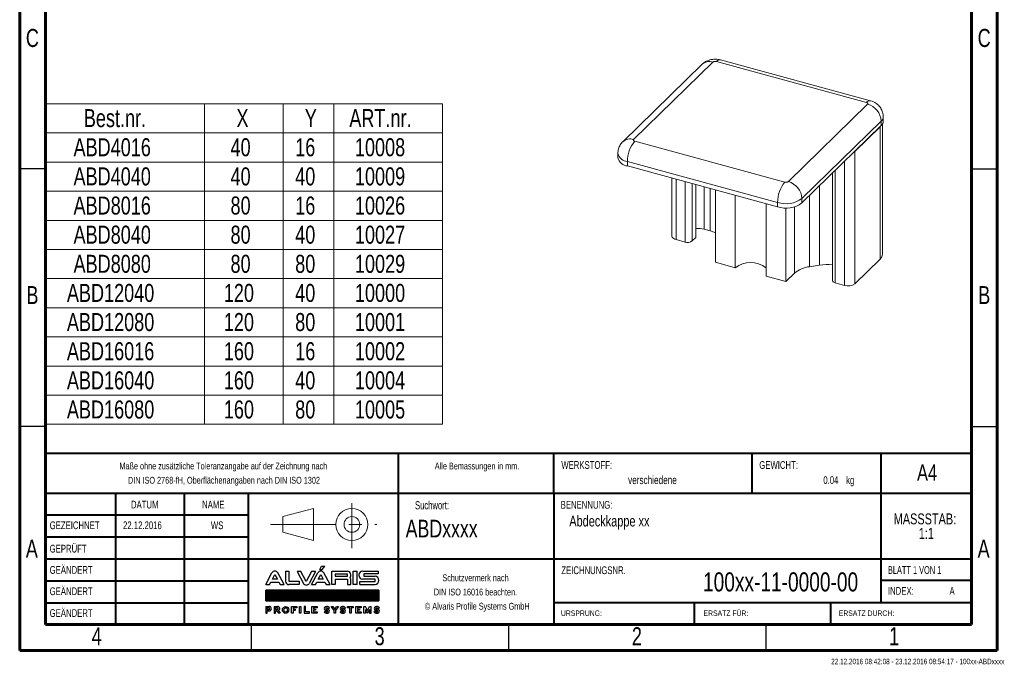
# Model space of a CAD drawing. Header units: millimetres. Extents: x 15 to 206, y 2 to 292.
# Tile 1 of 2: x 15 to 206, y 2 to 127. Entities that reach past the tile are written whole.
import ezdxf

# ---------------------------------------------------------------- set-up
doc = ezdxf.new("R2010")
doc.units = ezdxf.units.MM
doc.header["$PDSIZE"] = -1
doc.linetypes.add('CENTERX2', pattern=[20.32, 12.7, -2.54, 2.54, -2.54])
doc.layers.add('FORMAT', color=7, linetype='Continuous')
doc.layers.add('SLD-0', color=179, linetype='Continuous')
doc.styles.add('SLDTEXTSTYLE0', font='TXT', dxfattribs={"width": 0.75})
doc.styles.add('SLDTEXTSTYLE1', font='TXT', dxfattribs={"width": 0.692308})
doc.styles.add('SLDTEXTSTYLE2', font='TXT', dxfattribs={"width": 0.7})

# ---------------------------------------------------------------- blocks, each defined once
blk = doc.blocks.new('Block2')
at = {"color": 7, "linetype": 'CENTERX2', "lineweight": 0}
for p, q in [((289.49, 33.46), (289.49, 24.67)), ((273.66, 29.29), (294.36, 29.29))]:
    blk.add_line(p, q, dxfattribs=at)
at = {"color": 7, "linetype": 'Continuous', "lineweight": 0}
for p, q in [((276.07, 30.81), (282.06, 32.4)), ((276.07, 30.81), (276.07, 27.78)), ((282.06, 32.4), (282.06, 26.16)), ((276.07, 27.78), (282.06, 26.16))]:
    blk.add_line(p, q, dxfattribs=at)
for radius in [3.12, 1.52]:
    blk.add_circle((289.49, 29.29), radius, dxfattribs=at)
blk.add_attdef('AUTOATTR7', (0, 0), '', height=1, dxfattribs=at)
blk = doc.blocks.new('ALVARIS-LOGO_BL1')
at = {"layer": 'SLD-0', "color": 2, "linetype": 'Continuous'}
for p, q in [((-18.5, 130.5), (-6, 152.4)), ((-18.5, 130.5), (-2.9, 130.5)), ((-6, 152.4), (14.6, 152.4)), ((-2.9, 130.5), (14.6, 152.4)), ((-368.6, 33.5), (-327.7, 110.4)), ((-325.1, 67.6), (-308.8, 98.1)), ((-292.6, 67.6), (-325.1, 67.6)), ((-308.8, 98.1), (-292.6, 67.6)), ((-249, 33.5), (-289.9, 110.4)), ((-239.9, 121.2), (-218.3, 121.2)), ((-239.9, 121.2), (-239.9, 55)), ((-218.3, 121.2), (-218.3, 55)), ((-139.8, 117.8), (-165.3, 117.8)), ((-165.3, 117.8), (-124.3, 40.9)), ((-105.4, 53.2), (-139.8, 117.8)), ((-71, 117.8), (-105.4, 53.2)), ((-45.6, 117.8), (-86.5, 40.9)), ((-71.1, 33.5), (-30.2, 110.4)), ((-45.6, 117.8), (-71, 117.8)), ((-27.6, 67.6), (-11.3, 98.1)), ((4.9, 67.6), (-27.6, 67.6)), ((-11.3, 98.1), (4.9, 67.6)), ((48.5, 33.5), (7.6, 110.4)), ((59.3, 33.5), (59.3, 121.2)), ((59.3, 121.2), (161.1, 121.2)), ((82.2, 100.8), (82.2, 88)), ((161.1, 100.8), (82.2, 100.8)), ((82.2, 88), (161.1, 88)), ((82.2, 67.6), (82.2, 33.5)), ((82.2, 67.6), (161.1, 67.6)), ((161.1, 88), (161.1, 100.8)), ((161.1, 67.6), (161.1, 33.5)), ((184, 33.5), (184, 67.6)), ((198.5, 33.5), (198.5, 121.2)), ((198.5, 121.2), (224.9, 121.2)), ((224.9, 33.5), (224.9, 121.2)), ((260.8, 121.2), (359.8, 121.2)), ((341.3, 67.6), (260.8, 67.6)), ((359.8, 102.2), (267.3, 102.2)), ((267.3, 102.2), (267.3, 88)), ((267.3, 88), (340, 88)), ((341.3, 52.7), (341.3, 67.6)), ((359.8, 121.2), (359.8, 102.2)), ((-368.6, 33.5), (-343.2, 33.5)), ((-343.2, 33.5), (-335.2, 48.5)), ((-335.2, 48.5), (-282.4, 48.5)), ((-282.4, 48.5), (-274.4, 33.5)), ((-274.4, 33.5), (-249, 33.5)), ((-218.3, 55), (-151.8, 55)), ((-151.8, 33.5), (-218.3, 33.5)), ((-151.8, 55), (-151.8, 33.5)), ((-71.1, 33.5), (-45.7, 33.5)), ((-45.7, 33.5), (-37.7, 48.5)), ((-37.7, 48.5), (15.1, 48.5)), ((15.1, 48.5), (23.1, 33.5)), ((23.1, 33.5), (48.5, 33.5)), ((82.2, 33.5), (59.3, 33.5)), ((161.1, 33.5), (184, 33.5)), ((224.9, 33.5), (198.5, 33.5)), ((241.1, 33.5), (241.1, 52.7)), ((241.1, 52.7), (341.3, 52.7)), ((241.1, 33.5), (340, 33.5)), ((-368.6, -1.7), (365.4, -1.7)), ((-368.6, -72.5), (-368.6, -1.7)), ((365.4, -1.7), (-368.6, -1.7)), ((-368.6, -1.7), (-368.6, -72.5)), ((-368.6, -71.5), (-298.8, -1.7)), ((-368.6, -67.5), (-302.8, -1.7)), ((-368.6, -63.6), (-306.7, -1.7)), ((-368.6, -59.6), (-310.7, -1.7)), ((-368.6, -55.7), (-314.6, -1.7)), ((-368.6, -51.7), (-318.6, -1.7)), ((-368.6, -47.8), (-322.5, -1.7)), ((-368.6, -43.8), (-326.5, -1.7)), ((-368.6, -39.9), (-330.5, -1.7)), ((-368.6, -35.9), (-334.4, -1.7)), ((-368.6, -31.9), (-338.4, -1.7)), ((-368.6, -28), (-342.3, -1.7)), ((-368.6, -24), (-346.3, -1.7)), ((-368.6, -20.1), (-350.2, -1.7)), ((-368.6, -16.1), (-354.2, -1.7)), ((-368.6, -12.2), (-358.1, -1.7)), ((-368.6, -8.2), (-362.1, -1.7)), ((-368.6, -4.3), (-366, -1.7)), ((-365.7, -72.5), (-294.9, -1.7)), ((-361.7, -72.5), (-290.9, -1.7)), ((-357.8, -72.5), (-287, -1.7)), ((-353.8, -72.5), (-283, -1.7)), ((-349.8, -72.5), (-279.1, -1.7)), ((-345.9, -72.5), (-275.1, -1.7)), ((-341.9, -72.5), (-271.2, -1.7)), ((-338, -72.5), (-267.2, -1.7)), ((-334, -72.5), (-263.2, -1.7)), ((-330.1, -72.5), (-259.3, -1.7)), ((-326.1, -72.5), (-255.3, -1.7)), ((-322.2, -72.5), (-251.4, -1.7)), ((-318.2, -72.5), (-247.4, -1.7)), ((-314.3, -72.5), (-243.5, -1.7)), ((-310.3, -72.5), (-239.5, -1.7)), ((-306.4, -72.5), (-235.6, -1.7)), ((-302.4, -72.5), (-231.6, -1.7)), ((-298.5, -72.5), (-227.7, -1.7)), ((-294.5, -72.5), (-223.7, -1.7)), ((-290.5, -72.5), (-219.8, -1.7)), ((-286.6, -72.5), (-215.8, -1.7)), ((-282.6, -72.5), (-211.8, -1.7)), ((-278.7, -72.5), (-207.9, -1.7)), ((-274.7, -72.5), (-203.9, -1.7)), ((-270.8, -72.5), (-200, -1.7)), ((-266.8, -72.5), (-196, -1.7)), ((-262.9, -72.5), (-192.1, -1.7)), ((-258.9, -72.5), (-188.1, -1.7)), ((-255, -72.5), (-184.2, -1.7)), ((-251, -72.5), (-180.2, -1.7)), ((-247.1, -72.5), (-176.3, -1.7)), ((-243.1, -72.5), (-172.3, -1.7)), ((-239.2, -72.5), (-168.4, -1.7)), ((-235.2, -72.5), (-164.4, -1.7)), ((-231.2, -72.5), (-160.5, -1.7)), ((-227.3, -72.5), (-156.5, -1.7)), ((-223.3, -72.5), (-152.5, -1.7)), ((-219.4, -72.5), (-148.6, -1.7)), ((-215.4, -72.5), (-144.6, -1.7)), ((-211.5, -72.5), (-140.7, -1.7)), ((-207.5, -72.5), (-136.7, -1.7)), ((-203.6, -72.5), (-132.8, -1.7)), ((-199.6, -72.5), (-128.8, -1.7)), ((-195.7, -72.5), (-124.9, -1.7)), ((-191.7, -72.5), (-120.9, -1.7)), ((-187.8, -72.5), (-117, -1.7)), ((-183.8, -72.5), (-113, -1.7)), ((-179.8, -72.5), (-109.1, -1.7)), ((-175.9, -72.5), (-105.1, -1.7)), ((-171.9, -72.5), (-101.2, -1.7)), ((-168, -72.5), (-97.2, -1.7)), ((-164, -72.5), (-93.2, -1.7)), ((-160.1, -72.5), (-89.3, -1.7)), ((-156.1, -72.5), (-85.3, -1.7)), ((-152.2, -72.5), (-81.4, -1.7)), ((-148.2, -72.5), (-77.4, -1.7)), ((-144.3, -72.5), (-73.5, -1.7)), ((-140.3, -72.5), (-69.5, -1.7)), ((-136.4, -72.5), (-65.6, -1.7)), ((-132.4, -72.5), (-61.6, -1.7)), ((-128.5, -72.5), (-57.7, -1.7)), ((-124.5, -72.5), (-53.7, -1.7)), ((-120.5, -72.5), (-49.8, -1.7)), ((-116.6, -72.5), (-45.8, -1.7)), ((-112.6, -72.5), (-41.8, -1.7)), ((-108.7, -72.5), (-37.9, -1.7)), ((-104.7, -72.5), (-33.9, -1.7)), ((-100.8, -72.5), (-30, -1.7)), ((-96.8, -72.5), (-26, -1.7)), ((-92.9, -72.5), (-22.1, -1.7)), ((-88.9, -72.5), (-18.1, -1.7)), ((-85, -72.5), (-14.2, -1.7)), ((-81, -72.5), (-10.2, -1.7)), ((-77.1, -72.5), (-6.3, -1.7)), ((-73.1, -72.5), (-2.3, -1.7)), ((-69.2, -72.5), (1.6, -1.7)), ((-65.2, -72.5), (5.6, -1.7)), ((-61.2, -72.5), (9.5, -1.7)), ((-57.3, -72.5), (13.5, -1.7)), ((-53.3, -72.5), (17.5, -1.7)), ((-49.4, -72.5), (21.4, -1.7)), ((-45.4, -72.5), (25.4, -1.7)), ((-41.5, -72.5), (29.3, -1.7)), ((-37.5, -72.5), (33.3, -1.7)), ((-33.6, -72.5), (37.2, -1.7)), ((-29.6, -72.5), (41.2, -1.7)), ((-25.7, -72.5), (45.1, -1.7)), ((-21.7, -72.5), (49.1, -1.7)), ((-17.8, -72.5), (53, -1.7)), ((-13.8, -72.5), (57, -1.7)), ((-9.8, -72.5), (60.9, -1.7)), ((-5.9, -72.5), (64.9, -1.7)), ((-1.9, -72.5), (68.8, -1.7)), ((2, -72.5), (72.8, -1.7)), ((6, -72.5), (76.8, -1.7)), ((9.9, -72.5), (80.7, -1.7)), ((13.9, -72.5), (84.7, -1.7)), ((17.8, -72.5), (88.6, -1.7)), ((21.8, -72.5), (92.6, -1.7)), ((25.7, -72.5), (96.5, -1.7)), ((29.7, -72.5), (100.5, -1.7)), ((33.6, -72.5), (104.4, -1.7)), ((37.6, -72.5), (108.4, -1.7)), ((41.5, -72.5), (112.3, -1.7)), ((45.5, -72.5), (116.3, -1.7)), ((49.5, -72.5), (120.2, -1.7)), ((53.4, -72.5), (124.2, -1.7)), ((57.4, -72.5), (128.1, -1.7)), ((61.3, -72.5), (132.1, -1.7)), ((65.3, -72.5), (136.1, -1.7)), ((69.2, -72.5), (140, -1.7)), ((73.2, -72.5), (144, -1.7)), ((77.1, -72.5), (147.9, -1.7)), ((81.1, -72.5), (151.9, -1.7)), ((85, -72.5), (155.8, -1.7)), ((89, -72.5), (159.8, -1.7)), ((92.9, -72.5), (163.7, -1.7)), ((96.9, -72.5), (167.7, -1.7)), ((100.8, -72.5), (171.6, -1.7)), ((104.8, -72.5), (175.6, -1.7)), ((108.8, -72.5), (179.5, -1.7)), ((112.7, -72.5), (183.5, -1.7)), ((116.7, -72.5), (187.5, -1.7)), ((120.6, -72.5), (191.4, -1.7)), ((124.6, -72.5), (195.4, -1.7)), ((128.5, -72.5), (199.3, -1.7)), ((132.5, -72.5), (203.3, -1.7)), ((136.4, -72.5), (207.2, -1.7)), ((140.4, -72.5), (211.2, -1.7)), ((144.3, -72.5), (215.1, -1.7)), ((148.3, -72.5), (219.1, -1.7)), ((152.2, -72.5), (223, -1.7)), ((156.2, -72.5), (227, -1.7)), ((160.1, -72.5), (230.9, -1.7)), ((164.1, -72.5), (234.9, -1.7)), ((168.1, -72.5), (238.8, -1.7)), ((172, -72.5), (242.8, -1.7)), ((176, -72.5), (246.8, -1.7)), ((179.9, -72.5), (250.7, -1.7)), ((183.9, -72.5), (254.7, -1.7)), ((187.8, -72.5), (258.6, -1.7)), ((191.8, -72.5), (262.6, -1.7)), ((195.7, -72.5), (266.5, -1.7)), ((199.7, -72.5), (270.5, -1.7)), ((203.6, -72.5), (274.4, -1.7)), ((207.6, -72.5), (278.4, -1.7)), ((211.5, -72.5), (282.3, -1.7)), ((215.5, -72.5), (286.3, -1.7)), ((219.5, -72.5), (290.2, -1.7)), ((223.4, -72.5), (294.2, -1.7)), ((227.4, -72.5), (298.1, -1.7)), ((231.3, -72.5), (302.1, -1.7)), ((235.3, -72.5), (306.1, -1.7)), ((239.2, -72.5), (310, -1.7)), ((243.2, -72.5), (314, -1.7)), ((247.1, -72.5), (317.9, -1.7)), ((251.1, -72.5), (321.9, -1.7)), ((255, -72.5), (325.8, -1.7)), ((259, -72.5), (329.8, -1.7)), ((262.9, -72.5), (333.7, -1.7)), ((266.9, -72.5), (337.7, -1.7)), ((270.8, -72.5), (341.6, -1.7)), ((274.8, -72.5), (345.6, -1.7)), ((278.8, -72.5), (349.5, -1.7)), ((282.7, -72.5), (353.5, -1.7)), ((286.7, -72.5), (357.5, -1.7)), ((290.6, -72.5), (361.4, -1.7)), ((294.6, -72.5), (365.4, -1.7)), ((298.5, -72.5), (365.4, -5.6)), ((302.5, -72.5), (365.4, -9.5)), ((306.4, -72.5), (365.4, -13.5)), ((310.4, -72.5), (365.4, -17.4)), ((314.3, -72.5), (365.4, -21.4)), ((318.3, -72.5), (365.4, -25.3)), ((322.2, -72.5), (365.4, -29.3)), ((326.2, -72.5), (365.4, -33.2)), ((330.1, -72.5), (365.4, -37.2)), ((334.1, -72.5), (365.4, -41.1)), ((338.1, -72.5), (365.4, -45.1)), ((342, -72.5), (365.4, -49.1)), ((346, -72.5), (365.4, -53)), ((349.9, -72.5), (365.4, -57)), ((353.9, -72.5), (365.4, -60.9)), ((365.4, -1.7), (365.4, -72.5)), ((365.4, -72.5), (365.4, -1.7)), ((365.4, -72.5), (-368.6, -72.5)), ((-368.6, -72.5), (365.4, -72.5)), ((-368.6, -108.1), (-368.6, -152.4)), ((-368.6, -108.1), (-345.2, -108.1)), ((-359.4, -127.2), (-359.4, -117.3)), ((-359.4, -117.3), (-346.2, -117.3)), ((-359.4, -127.2), (-346.2, -127.2)), ((-314.5, -108.1), (-314.5, -152.4)), ((-314.5, -108.1), (-291.1, -108.1)), ((-305.3, -127.2), (-305.3, -117.3)), ((-305.3, -117.3), (-292, -117.3)), ((-305.3, -127.2), (-292, -127.2)), ((-200.9, -108.1), (-166.2, -108.1)), ((-200.9, -152.4), (-200.9, -108.1)), ((-166.2, -117.3), (-191.2, -117.3)), ((-191.2, -117.3), (-191.2, -124.8)), ((-191.2, -124.8), (-176.7, -124.8)), ((-176.7, -124.8), (-176.7, -133.5)), ((-166.2, -108.1), (-166.2, -117.3)), ((-149.7, -108.1), (-140, -108.1)), ((-149.7, -152.4), (-149.7, -108.1)), ((-140, -108.1), (-140, -152.4)), ((-119.3, -108.1), (-119.3, -152.4)), ((-109.6, -108.1), (-119.3, -108.1)), ((-109.6, -142.7), (-109.6, -108.1)), ((-68.9, -152.4), (-68.9, -108.1)), ((-68.9, -108.1), (-35, -108.1)), ((-35, -117.3), (-58.9, -117.3)), ((-58.9, -117.3), (-58.9, -124.8)), ((-58.9, -124.8), (-45.3, -124.8)), ((-45.3, -124.8), (-45.3, -132.9)), ((-35, -108.1), (-35, -117.3)), ((27, -126.1), (28.9, -126.1)), ((38.3, -122.2), (45.7, -116.2)), ((55.9, -108.1), (67.4, -108.1)), ((74.5, -135.1), (55.9, -108.1)), ((67.4, -108.1), (79.2, -127.4)), ((79.2, -127.4), (91, -108.1)), ((102.5, -108.1), (83.9, -135.1)), ((91, -108.1), (102.5, -108.1)), ((129.8, -126.1), (131.6, -126.1)), ((141.1, -122.2), (148.4, -116.2)), ((161.8, -117.3), (161.8, -108.1)), ((161.8, -108.1), (199.3, -108.1)), ((175.8, -117.3), (161.8, -117.3)), ((175.8, -152.4), (175.8, -117.3)), ((199.3, -117.3), (185.6, -117.3)), ((185.6, -117.3), (185.6, -152.4)), ((199.3, -108.1), (199.3, -117.3)), ((216.2, -152.4), (216.2, -108.1)), ((216.2, -108.1), (250.1, -108.1)), ((250.1, -117.3), (226.2, -117.3)), ((226.2, -117.3), (226.2, -124.8)), ((226.2, -124.8), (239.8, -124.8)), ((239.8, -124.8), (239.8, -132.9)), ((250.1, -108.1), (250.1, -117.3)), ((268.4, -152.4), (268.4, -108.1)), ((268.4, -108.1), (278, -108.1)), ((291.1, -134.4), (278, -108.1)), ((291.1, -134.4), (304.2, -108.1)), ((304.2, -108.1), (313.8, -108.1)), ((313.8, -152.4), (313.8, -108.1)), ((350, -126.1), (351.9, -126.1)), ((357.8, -72.5), (365.4, -64.9)), ((361.3, -122.2), (368.6, -116.2)), ((361.8, -72.5), (365.4, -68.8)), ((-368.6, -152.4), (-359.4, -152.4)), ((-359.4, -152.4), (-359.4, -136.5)), ((-359.4, -136.5), (-345.2, -136.5)), ((-314.5, -152.4), (-305.3, -152.4)), ((-305.3, -152.4), (-305.3, -136.5)), ((-305.3, -136.5), (-295.3, -136.5)), ((-295.3, -136.5), (-286.5, -152.4)), ((-275, -152.4), (-286.5, -152.4)), ((-284.6, -134.9), (-275, -152.4)), ((-191.2, -152.4), (-200.9, -152.4)), ((-176.7, -133.5), (-191.2, -133.5)), ((-191.2, -133.5), (-191.2, -152.4)), ((-140, -152.4), (-149.7, -152.4)), ((-119.3, -152.4), (-85.2, -152.4)), ((-85.2, -142.7), (-109.6, -142.7)), ((-85.2, -152.4), (-85.2, -142.7)), ((-35, -152.4), (-68.9, -152.4)), ((-45.3, -132.9), (-58.9, -132.9)), ((-58.9, -132.9), (-58.9, -142.7)), ((-58.9, -142.7), (-35, -142.7)), ((-35, -142.7), (-35, -152.4)), ((17.6, -139.1), (10.3, -145.2)), ((27, -135.3), (28.9, -135.3)), ((74.5, -152.4), (74.5, -135.1)), ((83.9, -152.4), (74.5, -152.4)), ((83.9, -135.1), (83.9, -152.4)), ((120.4, -139.1), (113, -145.2)), ((129.8, -135.3), (131.6, -135.3)), ((185.6, -152.4), (175.8, -152.4)), ((250.1, -152.4), (216.2, -152.4)), ((239.8, -132.9), (226.2, -132.9)), ((226.2, -132.9), (226.2, -142.7)), ((226.2, -142.7), (250.1, -142.7)), ((250.1, -142.7), (250.1, -152.4)), ((278.4, -152.4), (268.4, -152.4)), ((278.4, -127.9), (291.1, -152.4)), ((278.4, -127.9), (278.4, -152.4)), ((303.8, -127.9), (291.1, -152.4)), ((303.8, -127.9), (303.8, -152.4)), ((303.8, -152.4), (313.8, -152.4)), ((340.6, -139.1), (333.2, -145.2)), ((350, -135.3), (351.9, -135.3))]:
    blk.add_line(p, q, dxfattribs=at)
for centre, radius, start, end in [((-308.8, 99.3), 21.9, 30.42764, 149.57236), ((-11.3, 99.3), 21.9, 30.42764, 149.57236), ((156.9, 94.5), 27, 321.76228, 80.96222), ((161, 61.2), 23.9, 15.46235, 43.90993), ((262.3, 94.4), 26.9, 93.03544, 266.96456), ((338.1, 60.7), 27.3, 273.93117, 86.06883), ((-218.3, 55), 21.6, 180, 270), ((-105.4, 52), 21.9, 210.42764, 329.57236), ((-346.2, -122.3), 4.96, 270, 90), ((-345.2, -122.3), 14.2, 270, 90), ((-292, -122.3), 4.96, 270, 90), ((-291.1, -122.3), 14.2, 297.02151, 90), ((27, -134.2), 16.5, 46.72744, 90.01421), ((129.8, -134.2), 16.5, 46.72744, 90.01421), ((350, -134.2), 16.5, 46.72744, 90.01421), ((28.9, -127.2), 16.5, 226.72744, 270.01421), ((131.6, -127.2), 16.5, 226.72744, 270.01421), ((351.9, -127.2), 16.5, 226.72744, 270.01421)]:
    blk.add_arc(centre, radius, start, end, dxfattribs=at)
for centre, major_axis, ratio in [((-239.3, -130.2), (0, 22.2), 0.948396), ((-239.3, -130.1), (0, 13.9), 0.802774)]:
    blk.add_ellipse(centre, major_axis=major_axis, ratio=ratio, dxfattribs=at)
for centre, major_axis, ratio, start_param, end_param in [((27, -122.1), (-16.6, 0), 0.794296, 4.712389, 7.853982), ((27, -121.9), (-6.28, 0), 0.661774, 4.712389, 7.853982), ((27, -122.1), (-20.9, 0), 0.630369, 3.608164, 4.712389), ((28.9, -139.2), (16.6, 0), 0.794296, 4.712389, 7.853982), ((129.8, -122.1), (-16.6, 0), 0.794296, 4.712389, 7.853982), ((129.8, -121.9), (-6.28, 0), 0.661774, 4.712389, 7.853982), ((129.8, -122.1), (-20.9, 0), 0.630369, 3.608164, 4.712389), ((131.6, -139.2), (16.6, 0), 0.794296, 4.712389, 7.853982), ((350, -122.1), (-16.6, 0), 0.794296, 4.712389, 7.853982), ((350, -121.9), (-6.28, 0), 0.661774, 4.712389, 7.853982), ((350, -122.1), (-20.9, 0), 0.630369, 3.608164, 4.712389), ((351.9, -139.2), (16.6, 0), 0.794296, 4.712389, 7.853982), ((28.9, -139.2), (20.9, 0), 0.630369, 3.608164, 4.712389), ((28.9, -139.5), (6.28, 0), 0.661774, 4.712389, 7.853982), ((131.6, -139.2), (20.9, 0), 0.630369, 3.608164, 4.712389), ((131.6, -139.5), (6.28, 0), 0.661774, 4.712389, 7.853982), ((351.9, -139.2), (20.9, 0), 0.630369, 3.608164, 4.712389), ((351.9, -139.5), (6.28, 0), 0.661774, 4.712389, 7.853982)]:
    blk.add_ellipse(centre, major_axis=major_axis, ratio=ratio, start_param=start_param, end_param=end_param, dxfattribs=at)
blk = doc.blocks.new('SW_NOTE_0')
at = {"color": 0, "linetype": 'Continuous', "lineweight": 0, "char_height": 2.117, "attachment_point": 2, "style": 'SLDTEXTSTYLE0'}
for s, insert in [('MASSSTAB:', (6.98, 2.73)), ('1:1', (7.25, -0.09))]:
    blk.add_mtext(s, dxfattribs=dict(at, insert=insert))
blk = doc.blocks.new('SW_NOTE_1')
at = {"color": 0, "linetype": 'Continuous', "lineweight": 0, "char_height": 1.3229, "attachment_point": 2, "style": 'SLDTEXTSTYLE2'}
for s, insert in [('Schutzvermerk nach', (8.16, 1.71)), ('DIN ISO 16016 beachten.', (8.15, -1.06)), ('© Alvaris Profile Systems GmbH', (8.5, -3.82))]:
    blk.add_mtext(s, dxfattribs=dict(at, insert=insert))
blk = doc.blocks.new('SW_NOTE_2')
at = {"color": 0, "linetype": 'Continuous', "lineweight": 0, "char_height": 1.3229, "attachment_point": 2, "style": 'SLDTEXTSTYLE2'}
for s, insert in [('Maße ohne zusätzliche Toleranzangabe auf der Zeichnung nach', (25.55, 1.71)), ('DIN ISO 2768-fH, Oberflächenangaben nach DIN ISO 1302', (25.68, -1.06))]:
    blk.add_mtext(s, dxfattribs=dict(at, insert=insert))
blk = doc.blocks.new('SW_TABLEANNOTATION_0')
at = {"color": 0, "linetype": 'Continuous', "lineweight": 0}
for p, q in [((0, 0), (0, -62.24)), ((77.21, 0), (0, 0)), ((30.89, 0), (30.89, -62.24)), ((46.24, 0), (46.24, -62.24)), ((56.04, 0), (56.04, -62.24)), ((77.21, -62.24), (77.21, 0)), ((0, -5.66), (77.21, -5.66)), ((0, -11.32), (77.21, -11.32)), ((0, -16.98), (77.21, -16.98)), ((0, -22.63), (77.21, -22.63)), ((0, -28.29), (77.21, -28.29)), ((0, -33.95), (77.21, -33.95)), ((0, -39.61), (77.21, -39.61)), ((0, -45.27), (77.21, -45.27)), ((0, -50.93), (77.21, -50.93)), ((0, -56.59), (77.21, -56.59)), ((0, -62.24), (77.21, -62.24))]:
    blk.add_line(p, q, dxfattribs=at)
at = {"color": 0, "linetype": 'Continuous', "lineweight": 0, "char_height": 3.5, "attachment_point": 1, "style": 'SLDTEXTSTYLE0'}
for s, insert in [('Best.nr.', (7.47, -1.02)), ('X', (37.14, -1.02)), ('Y', (50.42, -1.02)), ('ART.nr.', (59.07, -1.02)), ('ABD4016', (5.47, -6.68)), ('40', (35.98, -6.68)), ('16', (48.55, -6.68)), ('10008', (60.16, -6.68)), ('ABD4040', (5.47, -12.34)), ('40', (35.98, -12.34)), ('40', (48.55, -12.34)), ('10009', (60.16, -12.34)), ('ABD8016', (5.47, -18)), ('80', (35.98, -18)), ('16', (48.55, -18)), ('10026', (60.16, -18)), ('ABD8040', (5.47, -23.66)), ('80', (35.98, -23.66)), ('40', (48.55, -23.66)), ('10027', (60.16, -23.66)), ('ABD8080', (5.47, -29.32)), ('80', (35.98, -29.32)), ('80', (48.55, -29.32)), ('10029', (60.16, -29.32)), ('ABD12040', (4.18, -34.97)), ('120', (34.68, -34.97)), ('40', (48.55, -34.97)), ('10000', (60.16, -34.97)), ('ABD12080', (4.18, -40.63)), ('120', (34.68, -40.63)), ('80', (48.55, -40.63)), ('10001', (60.16, -40.63)), ('ABD16016', (4.18, -46.29)), ('160', (34.68, -46.29)), ('16', (48.55, -46.29)), ('10002', (60.16, -46.29)), ('ABD16040', (4.18, -51.95)), ('160', (34.68, -51.95)), ('40', (48.55, -51.95)), ('10004', (60.16, -51.95)), ('ABD16080', (4.18, -57.61)), ('160', (34.68, -57.61)), ('80', (48.55, -57.61)), ('10005', (60.16, -57.61))]:
    blk.add_mtext(s, dxfattribs=dict(at, insert=insert))

msp = doc.modelspace()

# ---------------------------------------------------------------- linework, layer by layer
at = {"color": 7, "linetype": 'Continuous', "lineweight": 60}
for p, q in [((15, 292), (15, 5)), ((205, 5), (205, 292)), ((20, 10), (20, 287)), ((200, 287), (200, 10)), ((20, 10), (200, 10)), ((15, 5), (205, 5))]:
    msp.add_line(p, q, dxfattribs=at)
at = {"color": 7, "linetype": 'Continuous', "lineweight": 15}
for p, q in [((147.635, 118.831), (132.234, 103.799)), ((134.33, 104.224), (149.731, 119.256)), ((150.406, 119.363), (179.592, 111.431)), ((180.379, 111.755), (151.193, 119.687)), ((179.801, 111.083), (164.4, 96.051)), ((167.053, 92.759), (182.454, 107.791)), ((182.454, 107.791), (182.454, 106.933)), ((182.683, 81.952), (182.683, 107.211)), ((182.859, 107.775), (182.859, 108.632)), ((182.454, 106.933), (167.053, 91.902)), ((182.221, 106.706), (177.321, 101.923)), ((182.221, 80.991), (182.221, 106.706)), ((163.724, 95.944), (134.539, 103.876)), ((131.272, 101.532), (131.272, 100.675)), ((177.321, 76.208), (177.321, 101.923)), ((133.139, 99.938), (162.324, 92.006)), ((133.139, 99.081), (133.139, 99.938)), ((162.324, 91.149), (133.139, 99.081)), ((172.992, 97.698), (172.992, 76.821)), ((141.77, 96.735), (141.77, 85.462)), ((146.448, 85.316), (146.448, 95.463)), ((150.211, 94.441), (150.211, 80.373)), ((154.058, 93.395), (154.058, 79.327)), ((162.324, 92.006), (162.324, 91.149)), ((167.053, 91.902), (167.053, 92.759)), ((160.072, 77.693), (160.072, 91.761)), ((163.92, 76.647), (163.92, 90.94)), ((149.18, 86.476), (148.024, 86.791)), ((144.339, 84.298), (142.57, 84.779)), ((146.39, 85.196), (145.69, 84.513)), ((182.221, 80.991), (177.321, 76.208)), ((150.211, 80.373), (154.058, 79.327)), ((170.474, 79.836), (168.525, 79.526)), ((160.072, 77.693), (163.92, 76.647)), ((165.58, 78.267), (163.92, 76.647)), ((175.294, 75.885), (173.525, 76.366))]:
    msp.add_line(p, q, dxfattribs=at)
at = {"color": 8, "linetype": 'Continuous', "lineweight": 15}
for p, q in [((175.294, 75.885), (175.294, 99.945)), ((173.525, 76.366), (173.525, 98.218)), ((142.57, 84.779), (142.57, 96.517)), ((144.339, 84.298), (144.339, 96.037)), ((145.69, 84.513), (145.69, 95.669)), ((146.39, 85.196), (146.39, 95.479)), ((148.024, 86.791), (148.024, 95.035)), ((149.18, 86.476), (149.18, 94.721)), ((170.474, 79.836), (170.474, 95.24)), ((168.525, 79.526), (168.525, 93.338)), ((165.58, 78.267), (165.58, 91.145))]:
    msp.add_line(p, q, dxfattribs=at)
at = {"color": 7, "linetype": 'Continuous', "lineweight": 30}
for p, q in [((20, 98.5), (15, 98.5)), ((200, 98.5), (205, 98.5)), ((20, 48.5), (15, 48.5)), ((200, 48.5), (205, 48.5)), ((60, 10), (60, 5)), ((110, 10), (110, 5)), ((160, 10), (160, 5))]:
    msp.add_line(p, q, dxfattribs=at)
at = {"color": 7, "linetype": 'Continuous', "lineweight": 40}
for p, q in [((20, 65.25), (20, 10)), ((200, 43.263), (20, 43.263)), ((20, 43.263), (20, 10)), ((88.645, 35.5), (88.645, 43.263)), ((118.8, 35.5), (118.8, 43.263)), ((157.357, 35.5), (157.357, 43.263)), ((182.443, 35.5), (182.443, 43.263)), ((118.8, 35.5), (20, 35.5)), ((33.596, 35.5), (33.596, 10)), ((46.991, 35.5), (46.991, 10)), ((59.403, 35.5), (59.403, 10)), ((88.645, 10), (88.645, 35.5)), ((118.8, 35.5), (118.8, 10)), ((182.443, 35.5), (118.8, 35.5)), ((182.443, 14.325), (182.443, 35.5)), ((200, 35.5), (182.443, 35.5)), ((59.403, 31.25), (20, 31.25)), ((59.403, 27), (20, 27)), ((200, 22.75), (20, 22.75)), ((59.403, 18.475), (20, 18.475)), ((200, 18.575), (182.443, 18.575)), ((20, 14.25), (59.403, 14.25)), ((200, 14.25), (118.8, 14.25)), ((146.129, 10), (146.129, 14.25)), ((172.682, 10), (172.682, 14.25))]:
    msp.add_line(p, q, dxfattribs=at)
at = {"color": 7, "linetype": 'Continuous', "lineweight": 0}
msp.add_line((118.8, 14.25), (200, 14.25), dxfattribs=at)
at = {"color": 7, "linetype": 'Continuous', "lineweight": 15, "flags": 128}
for points in [[(142.57, 84.779), (142.325, 84.862), (142.116, 84.969), (141.951, 85.094), (141.837, 85.234), (141.779, 85.382), (141.77, 85.462)], [(173.525, 76.366), (173.362, 76.421), (173.222, 76.492), (173.112, 76.576), (173.036, 76.669), (172.997, 76.768), (172.992, 76.821)]]:
    msp.add_lwpolyline(points, dxfattribs=at)
at = {"color": 8, "linetype": 'Continuous', "lineweight": 15}
for centre, radius, start, end in [((149.051, 117.225), 2.141, 71.503, 131.40702), ((151.083, 118.835), 0.859, 82.65178, 142.04758), ((180.269, 110.903), 0.859, 82.68169, 142.0437), ((181.69, 108.676), 1.169, 310.79065, 357.86811), ((133.651, 102.193), 2.141, 71.50144, 131.44183), ((133.302, 102.019), 2.088, 193.5092, 265.50162)]:
    msp.add_arc(centre, radius, start, end, dxfattribs=at)
at = {"color": 7, "linetype": 'Continuous', "lineweight": 15}
for centre, radius, start, end in [((178.831, 107.586), 3.629, 3.2284, 74.49697), ((181.69, 107.819), 1.169, 310.79189, 357.84622), ((139.214, 99.996), 6.076, 140.30988, 180.5465), ((133.302, 101.162), 2.088, 193.49232, 265.50471), ((168.4, 92.064), 6.076, 140.30988, 180.5465), ((163.43, 92.554), 3.629, 3.2284, 74.49697), ((163.947, 97.042), 5.291, 252.14281, 305.95214), ((163.947, 96.185), 5.291, 252.14281, 305.95214), ((146.857, 82.318), 4.623, 75.38277, 95.077), ((147.556, 80.368), 6.321, 65.15818, 75.10642), ((144.798, 85.769), 1.541, 252.69603, 305.39891), ((146.282, 85.322), 0.166, 310.64064, 357.99746), ((181.348, 82.002), 1.336, 310.79189, 357.84622), ((157.065, 75.213), 5.096, 53.83617, 126.16383), ((169.132, 74.029), 5.53, 96.30296, 129.97004), ((171.952, 70.415), 9.536, 83.74259, 98.91857), ((175.982, 78.092), 2.312, 252.69603, 305.39891)]:
    msp.add_arc(centre, radius, start, end, dxfattribs=at)
for points, knots in [([(150.173, 119.821), (150.012, 119.816), (149.785, 119.809), (149.45, 119.758), (149.163, 119.695), (148.828, 119.588), (148.485, 119.441), (148.144, 119.246), (147.856, 119.041), (147.699, 118.885), (147.638, 118.825)], [0, 0, 0, 0, 0.171998, 0.2431945, 0.3619507, 0.4866958, 0.6214982, 0.7626432, 0.9083061, 1, 1, 1, 1]), ([(149.731, 119.256), (149.766, 119.283), (149.82, 119.324), (149.93, 119.362), (150.024, 119.383), (150.125, 119.393), (150.257, 119.394), (150.348, 119.375), (150.406, 119.363)], [0, 0, 0, 0, 0.239443, 0.369379, 0.4999997, 0.629936, 0.760557, 1, 1, 1, 1]), ([(151.192, 119.684), (151.114, 119.705), (150.948, 119.749), (150.665, 119.794), (150.403, 119.818), (150.231, 119.821), (150.173, 119.821)], [0, 0, 0, 0, 0.23492914, 0.50266105, 0.83073667, 1, 1, 1, 1]), ([(179.592, 111.431), (179.645, 111.413), (179.726, 111.385), (179.8, 111.328), (179.84, 111.28), (179.86, 111.228), (179.861, 111.16), (179.824, 111.113), (179.801, 111.083)], [0, 0, 0, 0, 0.23944298, 0.36937902, 0.49999969, 0.62993604, 0.76055702, 1, 1, 1, 1]), ([(182.851, 108.633), (182.852, 108.709), (182.856, 108.933), (182.795, 109.303), (182.671, 109.734), (182.481, 110.147), (182.231, 110.535), (181.933, 110.877), (181.599, 111.168), (181.243, 111.406), (180.862, 111.594), (180.57, 111.705), (180.407, 111.745), (180.378, 111.752)], [0, 0, 0, 0, 0.0529838, 0.156323, 0.2605258, 0.3658981, 0.4729595, 0.5826091, 0.6820425, 0.7821807, 0.8823963, 0.9792822, 1, 1, 1, 1]), ([(132.237, 103.793), (132.198, 103.757), (132.055, 103.626), (131.848, 103.358), (131.622, 102.995), (131.448, 102.598), (131.331, 102.179), (131.273, 101.819), (131.278, 101.602), (131.28, 101.531)], [0, 0, 0, 0, 0.0632585, 0.2305623, 0.3998347, 0.5706205, 0.7426355, 0.9157437, 1, 1, 1, 1]), ([(134.539, 103.876), (134.486, 103.894), (134.405, 103.922), (134.331, 103.978), (134.291, 104.027), (134.271, 104.079), (134.27, 104.147), (134.306, 104.194), (134.33, 104.224)], [0, 0, 0, 0, 0.239443, 0.369379, 0.4999997, 0.629936, 0.760557, 1, 1, 1, 1]), ([(164.4, 96.051), (164.365, 96.024), (164.31, 95.983), (164.201, 95.944), (164.107, 95.924), (164.006, 95.913), (163.874, 95.913), (163.783, 95.932), (163.724, 95.944)], [0, 0, 0, 0, 0.239443, 0.369379, 0.4999997, 0.629936, 0.760557, 1, 1, 1, 1])]:
    msp.add_open_spline(points, degree=3, knots=knots, dxfattribs=at)
at = {"color": 7, "linetype": 'Continuous', "lineweight": 0}
msp.add_point((200, 46.224), dxfattribs=at)

# ---------------------------------------------------------------- block references
for name, p in [('SW_TABLEANNOTATION_0', (20, 111.15)), ('SW_NOTE_2', (29.024, 39.767)), ('SW_NOTE_0', (183.974, 28.867)), ('SW_NOTE_1', (95.436, 18.055))]:
    msp.add_blockref(name, p, dxfattribs=at)
at = {"color": 7, "linetype": 'Continuous'}
msp.add_blockref('Block2', (-209.927, 0.164), dxfattribs=at)
at = {"layer": 'FORMAT', "xscale": 0.03, "yscale": 0.03, "zscale": 0.03}
msp.add_blockref('ALVARIS-LOGO_BL1', (73.869, 16.777), dxfattribs=at)

# ---------------------------------------------------------------- texts
at = {"color": 7, "linetype": 'Continuous', "lineweight": 0}
for s, insert, char_height, attachment_point, style in [('C', (17.464, 125.695), 3.5, 2, 'SLDTEXTSTYLE0'), ('C', (202.464, 125.695), 3.5, 2, 'SLDTEXTSTYLE0'), ('B', (17.473, 75.756), 3.5, 2, 'SLDTEXTSTYLE0'), ('B', (202.473, 75.756), 3.5, 2, 'SLDTEXTSTYLE0'), ('Alle Bemassungen in mm.', (103.894, 41.472), 1.32292, 2, 'SLDTEXTSTYLE2'), ('WERKSTOFF:', (120.274, 41.761), 1.5, 1, 'SLDTEXTSTYLE0'), ('GEWICHT:', (158.753, 41.76), 1.4986, 1, 'SLDTEXTSTYLE0'), ('A4', (191.366, 41.128), 3.175, 2, 'SLDTEXTSTYLE0'), ('verschiedene', (142.723, 38.887), 1.5875, 3, 'SLDTEXTSTYLE0'), ('0.04', (174.129, 38.823), 1.4986, 3, 'SLDTEXTSTYLE0'), ('kg', (175.627, 38.823), 1.4986, 1, 'SLDTEXTSTYLE0'), ('DATUM', (36.633, 34.066), 1.5, 1, 'SLDTEXTSTYLE0'), ('NAME', (50.463, 34.066), 1.5, 1, 'SLDTEXTSTYLE0'), ('Suchwort:', (95.143, 33.981), 1.5875, 2, 'SLDTEXTSTYLE2'), ('BENENNUNG:', (120.156, 34.025), 1.5, 1, 'SLDTEXTSTYLE0'), ('Abdeckkappe xx', (121.826, 31.186), 2.11667, 1, 'SLDTEXTSTYLE0'), ('GEZEICHNET', (20.83, 30.048), 1.5, 1, 'SLDTEXTSTYLE0'), ('22.12.2016', (35.09, 30.048), 1.5, 1, 'SLDTEXTSTYLE0'), ('WS', (53.373, 30.048), 1.5, 2, 'SLDTEXTSTYLE0'), ('ABDxxxx', (90.023, 30.375), 3.4396, 1, 'SLDTEXTSTYLE0'), ('A', (17.36, 26.506), 3.5, 2, 'SLDTEXTSTYLE0'), ('GEPRÜFT', (20.819, 25.505), 1.5, 1, 'SLDTEXTSTYLE0'), ('A', (202.36, 26.506), 3.5, 2, 'SLDTEXTSTYLE0'), ('GEÄNDERT', (20.822, 21.38), 1.5, 1, 'SLDTEXTSTYLE0'), ('ZEICHNUNGSNR.', (120.279, 21.317), 1.5, 1, 'SLDTEXTSTYLE0'), ('BLATT 1 VON 1', (183.765, 21.367), 1.5, 1, 'SLDTEXTSTYLE1'), ('100xx-11-0000-00', (177.97, 20.154), 3.70417, 3, 'SLDTEXTSTYLE0'), ('GEÄNDERT', (20.822, 17.239), 1.5, 1, 'SLDTEXTSTYLE0'), ('INDEX:', (183.765, 17.304), 1.5, 1, 'SLDTEXTSTYLE0'), ('A', (195.727, 17.304), 1.5, 1, 'SLDTEXTSTYLE0'), ('GEÄNDERT', (20.822, 13.004), 1.5, 1, 'SLDTEXTSTYLE0'), ('URSPRUNG:', (120.202, 12.756), 1.0583, 1, 'SLDTEXTSTYLE0'), ('ERSATZ FÜR:', (147.922, 12.756), 1.05833, 1, 'SLDTEXTSTYLE0'), ('ERSATZ DURCH:', (174.204, 12.756), 1.05833, 1, 'SLDTEXTSTYLE0'), ('4', (29.965, 9.506), 3.5, 2, 'SLDTEXTSTYLE0'), ('3', (84.965, 9.506), 3.5, 2, 'SLDTEXTSTYLE0'), ('2', (134.965, 9.506), 3.5, 2, 'SLDTEXTSTYLE0'), ('1', (184.965, 9.506), 3.5, 2, 'SLDTEXTSTYLE0'), ('22.12.2016 08:42:08 - 23.12.2016 08:54:17 - 100xx-ABDxxxx', (206.398, 3.379), 1.05833, 3, 'SLDTEXTSTYLE2')]:
    msp.add_mtext(s, dxfattribs=dict(at, insert=insert, char_height=char_height, attachment_point=attachment_point, style=style))

doc.saveas('drawing.dxf')
